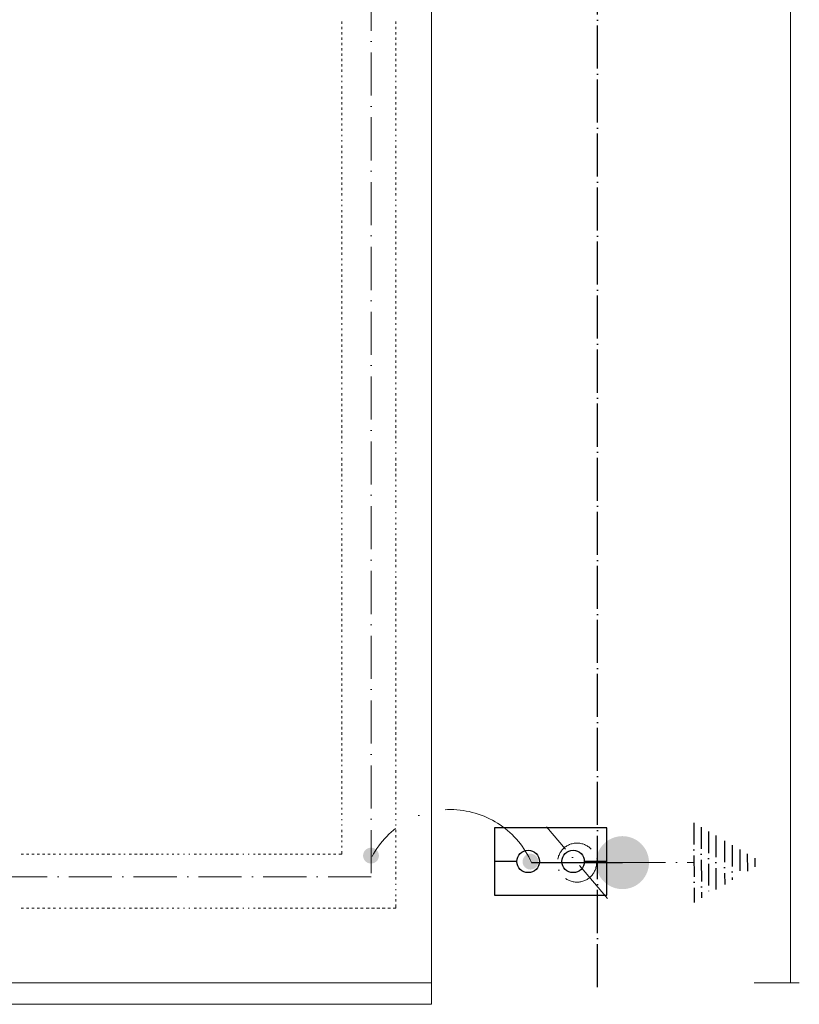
# Model space of a CAD drawing. Header units: centimetres. Extents: x -16053 to 7031, y -7778 to 254.
# Tile 153 of 256: x -4543 to -4108, y -6484 to -5936. Entities that reach past the tile are written whole.
import ezdxf
from ezdxf.enums import TextEntityAlignment as Align

# ---------------------------------------------------------------- set-up
doc = ezdxf.new("R2010")
doc.units = ezdxf.units.CM
doc.header["$MEASUREMENT"] = 0
doc.linetypes.add('ACAD_ISO04W100', pattern=[30, 24, -3, 0, -3])
doc.linetypes.add('ACAD_ISO10W100', pattern=[18, 12, -3, 0, -3])
doc.layers.get('0').update_dxf_attribs({"linetype": 'CONTINUOUS'})
for name, color, linetype, lineweight in [('2DE_OBJ_Eb-Ni', 160, 'CONTINUOUS', 30), ('2DE_OBJ_Eb-PV', 170, 'CONTINUOUS', 30), ('_jte_Uziom fund', 243, 'ACAD_ISO04W100', 30), ('ODGROMÓWKA', 3, 'ACAD_ISO10W100', 13)]:
    doc.layers.add(name, color=color, linetype=linetype, lineweight=lineweight)
doc.layers.add('2DE_TXT-EB', color=7, linetype='CONTINUOUS')
doc.layers.add('uziemienie', color=1, linetype='ACAD_ISO10W100')
doc.styles.add('CP_ATTR', font='txt')
doc.styles.add('CP_TXTCON', font='arial.ttf', dxfattribs={"width": 0.8})

# ---------------------------------------------------------------- blocks, each defined once
blk = doc.blocks.new('I$CE8CCB8F4')
at = {"layer": 'uziemienie'}
for points in [[(22.14, 0.07), (-22.14, -0.07)], [(19.68, -3.99), (-19.65, -4.11)], [(17.35, -8.04), (-17.3, -8.15)], [(15.03, -12.09), (-14.96, -12.19)], [(12.22, -16.99), (-12.12, -17.07)], [(9.8, -21.22), (-9.67, -21.27)], [(7.38, -25.44), (-7.22, -25.48)], [(4.96, -29.66), (-4.78, -29.69)], [(2.54, -33.88), (-2.33, -33.9)]]:
    blk.add_lwpolyline(points, dxfattribs=at)
blk = doc.blocks.new('I$C08180AA7')
at = {"layer": 'ODGROMÓWKA', "ltscale": 2}
h = blk.add_hatch(color=256, dxfattribs=at)
edge = h.paths.add_edge_path()
edge.add_arc((0.57, 0.59), 4.42, 0, 360)
h = blk.add_hatch(color=256, dxfattribs=at)
edge = h.paths.add_edge_path()
edge.add_arc((-2.77, -88.22), 4.42, 0, 360)
at = {"layer": 'uziemienie', "ltscale": 5}
h = blk.add_hatch(color=256, dxfattribs=at)
edge = h.paths.add_edge_path()
edge.add_ellipse((-3.33, -139.47), major_axis=(-11.53, 9.21), ratio=1, start_angle=225, end_angle=585)
h = blk.add_hatch(color=256, dxfattribs=at)
edge = h.paths.add_edge_path()
edge.add_arc((-2.54, -138.64), 6.18, 0, 360)
at = {"layer": 'ODGROMÓWKA', "ltscale": 2}
for points in [[(-23.25, -131.15), (16.58, -97.13)], [(-3.33, -139.47), (-3.33, -179.3)]]:
    blk.add_lwpolyline(points, dxfattribs=at)
blk.add_circle((-3.33, -114.14), 10.89, dxfattribs=at)
at = {"layer": 'ODGROMÓWKA', "ltscale": 5}
blk.add_arc((-23.15, -43.6), 49.36, 293.6654, 62.0368, dxfattribs=at)
at = {"layer": 'uziemienie', "ltscale": 5}
blk.add_lwpolyline([(-3.33, -88.81), (-3.33, -139.47)], dxfattribs=at)
at = {"layer": 'ODGROMÓWKA', "ltscale": 2}
blk.add_blockref('I$CE8CCB8F4', (-3.33, -179.3), dxfattribs=at)
blk = doc.blocks.new('Pd_elko_bis_n1362ni_ogko28')
for p, q in [((125, 0), (0, 0)), ((625, 0), (500, 0))]:
    blk.add_line(p, q)
for centre in [(187.5, 0), (437.5, 0)]:
    blk.add_circle(centre, 62.5)
at = {"linetype": 'ByBlock', "style": 'CP_ATTR', "flags": 9}
for tag, p in [('OTHER', (200.3, 61.2)), ('WEIGHT', (200.3, 61.3)), ('ARTICLE', (200.3, 61.3)), ('PRODUCER', (200.3, 61.2)), ('CHARACTER', (200.3, 61.2)), ('NAME', (200.3, 61.2)), ('VOLTAGE', (200.4, 61.2)), ('POWER', (200.4, 61.3)), ('PRODUCT-TYPE', (200.4, 61.2)), ('GROUP', (200.4, 61.3)), ('MATERIAL', (200.4, 61.2)), ('ORDER-NO', (200.4, 61.2)), ('NUMBER', (200.4, 61.2))]:
    blk.add_attdef(tag, text='', height=0.01, rotation=90, dxfattribs=at).set_placement(p, align=Align.MIDDLE_LEFT)
for tag, p in [('PART-3', (200.4, 61.2)), ('PART-2', (200.4, 61.2)), ('PART-1', (200.4, 61.2)), ('PART-6', (200.5, 61.2)), ('PART-5', (200.5, 61.2)), ('PART-4', (200.5, 61.2))]:
    blk.add_attdef(tag, text='', height=0.01, dxfattribs=at).set_placement(p, align=Align.MIDDLE_LEFT)
at = {"layer": '2DE_TXT-EB', "linetype": 'ByBlock', "style": 'CP_TXTCON', "width": 0.8, "flags": 12}
blk.add_attdef('MARK1', (87.5, 100), '', height=180, rotation=90, dxfattribs=at)
blk = doc.blocks.new('Pd_elko_bis_nx129_ccj6x9')
for p, q in [((187.5, 0), (-187.5, 0)), ((-187.5, 0), (-187.5, -625)), ((187.5, -625), (187.5, 0)), ((-187.5, -625), (187.5, -625))]:
    blk.add_line(p, q)
at = {"linetype": 'ByBlock', "style": 'CP_ATTR', "flags": 9}
for tag, p in [('OTHER', (-187.5, -624.9)), ('NAME', (-187.5, -624.9)), ('PART-1', (-187.5, -625)), ('MATERIAL', (-187.5, -625)), ('CHARACTER', (-187.5, -625)), ('ORDER-NO', (-187.5, -625)), ('PRODUCT-TYPE', (-187.5, -625)), ('NUMBER', (-187.5, -625)), ('PART-3', (-187.5, -625.1)), ('PART-2', (-187.5, -625.1)), ('ARTICLE', (-187.4, -624.9)), ('PRODUCER', (-187.4, -624.9)), ('PART-4', (-187.4, -625)), ('WEIGHT', (-187.4, -625)), ('VOLTAGE', (-187.4, -625)), ('POWER', (-187.4, -625)), ('GROUP', (-187.4, -625)), ('PART-6', (-187.4, -625.1)), ('PART-5', (-187.4, -625.1))]:
    blk.add_attdef(tag, text='', height=0.01, dxfattribs=at).set_placement(p, align=Align.MIDDLE_LEFT)
blk = doc.blocks.new('G$CF3B8FB40')
at = {"layer": '2DE_OBJ_Eb-Ni'}
blk.add_blockref('Pd_elko_bis_n1362ni_ogko28', (0, 0), dxfattribs=at)
at = {"layer": '2DE_OBJ_Eb-PV', "rotation": 270}
blk.add_blockref('Pd_elko_bis_nx129_ccj6x9', (625, 0), dxfattribs=at)

msp = doc.modelspace()

# ---------------------------------------------------------------- linework, layer by layer
at = {"color": 7, "linetype": 'Continuous', "lineweight": 9}
for points in [[(-4113.409, -5119.973), (-4113.409, -6472.274), (-4113.409, -6472.274)], [(-4133.587, -6472.274), (-4108.447, -6472.274), (-4108.447, -6472.274)]]:
    msp.add_lwpolyline(points, dxfattribs=at)
at = {"color": 252, "linetype": 'Continuous', "lineweight": 9, "true_color": 0x989898}
msp.add_lwpolyline([(-4333.058, -5131.882), (-4313.211, -5131.882), (-4313.211, -6472.274), (-4360.845, -6472.274), (-6689.661, -6472.274), (-6689.661, -6402.476), (-6689.661, -5131.882), (-4935.441, -5131.882)], dxfattribs=at)
at = {"color": 254, "linetype": 'Continuous', "lineweight": 5, "true_color": 0xfdc4fd}
for points in [[(-4363.161, -5936.713), (-4363.161, -5938.036), (-4363.161, -5938.036)], [(-4363.161, -5939.69), (-4363.161, -5941.013), (-4363.161, -5941.013)], [(-4333.058, -5938.036), (-4333.058, -5936.713), (-4333.058, -5936.713)], [(-4333.058, -5941.013), (-4333.058, -5939.69), (-4333.058, -5939.69)], [(-4363.161, -5942.667), (-4363.161, -5943.99), (-4363.161, -5943.99)], [(-4333.058, -5943.99), (-4333.058, -5942.667), (-4333.058, -5942.667)], [(-4363.161, -5945.644), (-4363.161, -5946.968), (-4363.161, -5946.968)], [(-4363.161, -5948.622), (-4363.161, -5949.945), (-4363.161, -5949.945)], [(-4333.058, -5946.968), (-4333.058, -5945.644), (-4333.058, -5945.644)], [(-4333.058, -5949.945), (-4333.058, -5948.622), (-4333.058, -5948.622)], [(-4363.161, -5951.599), (-4363.161, -5952.922), (-4363.161, -5952.922)], [(-4363.161, -5954.576), (-4363.161, -5955.899), (-4363.161, -5955.899)], [(-4333.058, -5952.922), (-4333.058, -5951.599), (-4333.058, -5951.599)], [(-4333.058, -5955.899), (-4333.058, -5954.576), (-4333.058, -5954.576)], [(-4363.161, -5957.553), (-4363.161, -5958.876), (-4363.161, -5958.876)], [(-4363.161, -5960.53), (-4363.161, -5961.854), (-4363.161, -5961.854)], [(-4333.058, -5958.876), (-4333.058, -5957.553), (-4333.058, -5957.553)], [(-4333.058, -5961.854), (-4333.058, -5960.53), (-4333.058, -5960.53)], [(-4363.161, -5963.508), (-4363.161, -5964.831), (-4363.161, -5964.831)], [(-4363.161, -5966.815), (-4363.161, -5967.808), (-4363.161, -5967.808)], [(-4333.058, -5964.831), (-4333.058, -5963.508), (-4333.058, -5963.508)], [(-4333.058, -5967.808), (-4333.058, -5966.815), (-4333.058, -5966.815)], [(-4363.161, -5969.793), (-4363.161, -5970.454), (-4363.161, -5970.454)], [(-4333.058, -5970.454), (-4333.058, -5969.793), (-4333.058, -5969.793)], [(-4363.161, -5972.77), (-4363.161, -5974.093), (-4363.161, -5974.093)], [(-4363.161, -5975.747), (-4363.161, -5977.07), (-4363.161, -5977.07)], [(-4333.058, -5974.093), (-4333.058, -5972.77), (-4333.058, -5972.77)], [(-4333.058, -5977.07), (-4333.058, -5975.747), (-4333.058, -5975.747)], [(-4363.161, -5978.724), (-4363.161, -5980.047), (-4363.161, -5980.047)], [(-4363.161, -5981.701), (-4363.161, -5983.025), (-4363.161, -5983.025)], [(-4333.058, -5980.047), (-4333.058, -5978.724), (-4333.058, -5978.724)], [(-4333.058, -5983.025), (-4333.058, -5981.701), (-4333.058, -5981.701)], [(-4363.161, -5984.679), (-4363.161, -5986.002), (-4363.161, -5986.002)], [(-4363.161, -5987.656), (-4363.161, -5988.979), (-4363.161, -5988.979)], [(-4333.058, -5986.002), (-4333.058, -5984.679), (-4333.058, -5984.679)], [(-4333.058, -5988.979), (-4333.058, -5987.656), (-4333.058, -5987.656)], [(-4363.161, -5990.633), (-4363.161, -5991.625), (-4363.161, -5991.625)], [(-4363.161, -5993.61), (-4363.161, -5994.602), (-4363.161, -5994.602)], [(-4333.058, -5991.625), (-4333.058, -5990.633), (-4333.058, -5990.633)], [(-4333.058, -5994.602), (-4333.058, -5993.61), (-4333.058, -5993.61)], [(-4363.161, -5996.587), (-4363.161, -5997.58), (-4363.161, -5997.58)], [(-4363.161, -5999.895), (-4363.161, -6000.557), (-4363.161, -6000.557)], [(-4333.058, -5997.58), (-4333.058, -5996.587), (-4333.058, -5996.587)], [(-4333.058, -6000.557), (-4333.058, -5999.895), (-4333.058, -5999.895)], [(-4363.161, -6002.872), (-4363.161, -6003.534), (-4363.161, -6003.534)], [(-4333.058, -6003.534), (-4333.058, -6002.872), (-4333.058, -6002.872)], [(-4363.161, -6005.85), (-4363.161, -6007.173), (-4363.161, -6007.173)], [(-4363.161, -6008.827), (-4363.161, -6010.15), (-4363.161, -6010.15)], [(-4333.058, -6007.173), (-4333.058, -6005.85), (-4333.058, -6005.85)], [(-4333.058, -6010.15), (-4333.058, -6008.827), (-4333.058, -6008.827)], [(-4363.161, -6011.804), (-4363.161, -6012.796), (-4363.161, -6012.796)], [(-4363.161, -6014.781), (-4363.161, -6015.774), (-4363.161, -6015.774)], [(-4333.058, -6012.796), (-4333.058, -6011.804), (-4333.058, -6011.804)], [(-4333.058, -6015.774), (-4333.058, -6014.781), (-4333.058, -6014.781)], [(-4363.161, -6017.758), (-4363.161, -6018.751), (-4363.161, -6018.751)], [(-4363.161, -6020.736), (-4363.161, -6021.728), (-4363.161, -6021.728)], [(-4333.058, -6018.751), (-4333.058, -6017.758), (-4333.058, -6017.758)], [(-4333.058, -6021.728), (-4333.058, -6020.736), (-4333.058, -6020.736)], [(-4363.161, -6023.382), (-4363.161, -6024.705), (-4363.161, -6024.705)], [(-4363.161, -6026.359), (-4363.161, -6027.682), (-4363.161, -6027.682)], [(-4333.058, -6024.705), (-4333.058, -6023.382), (-4333.058, -6023.382)], [(-4333.058, -6027.682), (-4333.058, -6026.359), (-4333.058, -6026.359)], [(-4363.161, -6029.336), (-4363.161, -6030.659), (-4363.161, -6030.659)], [(-4363.161, -6032.313), (-4363.161, -6033.637), (-4363.161, -6033.637)], [(-4333.058, -6030.659), (-4333.058, -6029.336), (-4333.058, -6029.336)], [(-4333.058, -6033.637), (-4333.058, -6032.313), (-4333.058, -6032.313)], [(-4363.161, -6035.952), (-4363.161, -6036.614), (-4363.161, -6036.614)], [(-4333.058, -6036.614), (-4333.058, -6035.952), (-4333.058, -6035.952)], [(-4363.161, -6038.929), (-4363.161, -6039.591), (-4363.161, -6039.591)], [(-4363.161, -6041.907), (-4363.161, -6042.899), (-4363.161, -6042.899)], [(-4333.058, -6039.591), (-4333.058, -6038.929), (-4333.058, -6038.929)], [(-4333.058, -6042.899), (-4333.058, -6041.907), (-4333.058, -6041.907)], [(-4363.161, -6044.553), (-4363.161, -6045.876), (-4363.161, -6045.876)], [(-4363.161, -6047.53), (-4363.161, -6048.853), (-4363.161, -6048.853)], [(-4333.058, -6045.876), (-4333.058, -6044.553), (-4333.058, -6044.553)], [(-4333.058, -6048.853), (-4333.058, -6047.53), (-4333.058, -6047.53)], [(-4363.161, -6050.507), (-4363.161, -6051.83), (-4363.161, -6051.83)], [(-4363.161, -6053.484), (-4363.161, -6054.808), (-4363.161, -6054.808)], [(-4333.058, -6051.83), (-4333.058, -6050.507), (-4333.058, -6050.507)], [(-4333.058, -6054.808), (-4333.058, -6053.484), (-4333.058, -6053.484)], [(-4363.161, -6056.462), (-4363.161, -6057.785), (-4363.161, -6057.785)], [(-4363.161, -6059.439), (-4363.161, -6060.762), (-4363.161, -6060.762)], [(-4333.058, -6057.785), (-4333.058, -6056.462), (-4333.058, -6056.462)], [(-4333.058, -6060.762), (-4333.058, -6059.439), (-4333.058, -6059.439)], [(-4363.161, -6062.416), (-4363.161, -6063.739), (-4363.161, -6063.739)], [(-4363.161, -6065.393), (-4363.161, -6066.716), (-4363.161, -6066.716)], [(-4333.058, -6063.739), (-4333.058, -6062.416), (-4333.058, -6062.416)], [(-4333.058, -6066.716), (-4333.058, -6065.393), (-4333.058, -6065.393)], [(-4363.161, -6068.701), (-4363.161, -6069.694), (-4363.161, -6069.694)], [(-4333.058, -6069.694), (-4333.058, -6068.701), (-4333.058, -6068.701)], [(-4363.161, -6071.678), (-4363.161, -6072.671), (-4363.161, -6072.671)], [(-4363.161, -6074.656), (-4363.161, -6075.979), (-4363.161, -6075.979)], [(-4333.058, -6072.671), (-4333.058, -6071.678), (-4333.058, -6071.678)], [(-4333.058, -6075.979), (-4333.058, -6074.656), (-4333.058, -6074.656)], [(-4363.161, -6077.633), (-4363.161, -6078.956), (-4363.161, -6078.956)], [(-4363.161, -6080.61), (-4363.161, -6081.933), (-4363.161, -6081.933)], [(-4333.058, -6078.956), (-4333.058, -6077.633), (-4333.058, -6077.633)], [(-4333.058, -6081.933), (-4333.058, -6080.61), (-4333.058, -6080.61)], [(-4363.161, -6083.587), (-4363.161, -6084.91), (-4363.161, -6084.91)], [(-4363.161, -6086.564), (-4363.161, -6087.887), (-4363.161, -6087.887)], [(-4333.058, -6084.91), (-4333.058, -6083.587), (-4333.058, -6083.587)], [(-4333.058, -6087.887), (-4333.058, -6086.564), (-4333.058, -6086.564)], [(-4363.161, -6089.541), (-4363.161, -6090.865), (-4363.161, -6090.865)], [(-4363.161, -6092.519), (-4363.161, -6093.842), (-4363.161, -6093.842)], [(-4333.058, -6090.865), (-4333.058, -6089.541), (-4333.058, -6089.541)], [(-4333.058, -6093.842), (-4333.058, -6092.519), (-4333.058, -6092.519)], [(-4363.161, -6095.496), (-4363.161, -6096.819), (-4363.161, -6096.819)], [(-4363.161, -6098.473), (-4363.161, -6099.796), (-4363.161, -6099.796)], [(-4333.058, -6096.819), (-4333.058, -6095.496), (-4333.058, -6095.496)], [(-4333.058, -6099.796), (-4333.058, -6098.473), (-4333.058, -6098.473)], [(-4363.161, -6101.45), (-4363.161, -6102.773), (-4363.161, -6102.773)], [(-4333.058, -6102.773), (-4333.058, -6101.45), (-4333.058, -6101.45)], [(-4363.161, -6104.758), (-4363.161, -6105.751), (-4363.161, -6105.751)], [(-4363.161, -6107.735), (-4363.161, -6108.728), (-4363.161, -6108.728)], [(-4333.058, -6105.751), (-4333.058, -6104.758), (-4333.058, -6104.758)], [(-4333.058, -6108.728), (-4333.058, -6107.735), (-4333.058, -6107.735)], [(-4363.161, -6110.712), (-4363.161, -6112.036), (-4363.161, -6112.036)], [(-4363.161, -6113.69), (-4363.161, -6115.013), (-4363.161, -6115.013)], [(-4333.058, -6112.036), (-4333.058, -6110.712), (-4333.058, -6110.712)], [(-4333.058, -6115.013), (-4333.058, -6113.69), (-4333.058, -6113.69)], [(-4363.161, -6116.667), (-4363.161, -6117.99), (-4363.161, -6117.99)], [(-4363.161, -6119.644), (-4363.161, -6120.967), (-4363.161, -6120.967)], [(-4333.058, -6117.99), (-4333.058, -6116.667), (-4333.058, -6116.667)], [(-4333.058, -6120.967), (-4333.058, -6119.644), (-4333.058, -6119.644)], [(-4363.161, -6122.621), (-4363.161, -6123.944), (-4363.161, -6123.944)], [(-4363.161, -6125.598), (-4363.161, -6126.922), (-4363.161, -6126.922)], [(-4333.058, -6123.944), (-4333.058, -6122.621), (-4333.058, -6122.621)], [(-4333.058, -6126.922), (-4333.058, -6125.598), (-4333.058, -6125.598)], [(-4363.161, -6128.576), (-4363.161, -6129.899), (-4363.161, -6129.899)], [(-4363.161, -6131.553), (-4363.161, -6132.876), (-4363.161, -6132.876)], [(-4333.058, -6129.899), (-4333.058, -6128.576), (-4333.058, -6128.576)], [(-4333.058, -6132.876), (-4333.058, -6131.553), (-4333.058, -6131.553)], [(-4363.161, -6134.53), (-4363.161, -6135.853), (-4363.161, -6135.853)], [(-4333.058, -6135.853), (-4333.058, -6134.53), (-4333.058, -6134.53)], [(-4363.161, -6137.838), (-4363.161, -6138.83), (-4363.161, -6138.83)], [(-4363.161, -6140.815), (-4363.161, -6141.807), (-4363.161, -6141.807)], [(-4333.058, -6138.83), (-4333.058, -6137.838), (-4333.058, -6137.838)], [(-4333.058, -6141.807), (-4333.058, -6140.815), (-4333.058, -6140.815)], [(-4363.161, -6143.792), (-4363.161, -6145.115), (-4363.161, -6145.115)], [(-4363.161, -6146.769), (-4363.161, -6148.093), (-4363.161, -6148.093)], [(-4333.058, -6145.115), (-4333.058, -6143.792), (-4333.058, -6143.792)], [(-4333.058, -6148.093), (-4333.058, -6146.769), (-4333.058, -6146.769)], [(-4363.161, -6149.747), (-4363.161, -6151.07), (-4363.161, -6151.07)], [(-4363.161, -6152.724), (-4363.161, -6154.047), (-4363.161, -6154.047)], [(-4333.058, -6151.07), (-4333.058, -6149.747), (-4333.058, -6149.747)], [(-4333.058, -6154.047), (-4333.058, -6152.724), (-4333.058, -6152.724)], [(-4363.161, -6155.701), (-4363.161, -6157.024), (-4363.161, -6157.024)], [(-4363.161, -6158.678), (-4363.161, -6160.001), (-4363.161, -6160.001)], [(-4333.058, -6157.024), (-4333.058, -6155.701), (-4333.058, -6155.701)], [(-4333.058, -6160.001), (-4333.058, -6158.678), (-4333.058, -6158.678)], [(-4363.161, -6161.655), (-4363.161, -6162.979), (-4363.161, -6162.979)], [(-4363.161, -6164.632), (-4363.161, -6165.956), (-4363.161, -6165.956)], [(-4333.058, -6162.979), (-4333.058, -6161.655), (-4333.058, -6161.655)], [(-4333.058, -6165.956), (-4333.058, -6164.632), (-4333.058, -6164.632)], [(-4363.161, -6167.61), (-4363.161, -6168.933), (-4363.161, -6168.933)], [(-4333.058, -6168.933), (-4333.058, -6167.61), (-4333.058, -6167.61)], [(-4363.161, -6170.587), (-4363.161, -6171.579), (-4363.161, -6171.579)], [(-4363.161, -6173.895), (-4363.161, -6174.556), (-4363.161, -6174.556)], [(-4333.058, -6171.579), (-4333.058, -6170.587), (-4333.058, -6170.587)], [(-4333.058, -6174.556), (-4333.058, -6173.895), (-4333.058, -6173.895)], [(-4363.161, -6176.872), (-4363.161, -6177.534), (-4363.161, -6177.534)], [(-4363.161, -6179.849), (-4363.161, -6181.172), (-4363.161, -6181.172)], [(-4333.058, -6177.534), (-4333.058, -6176.872), (-4333.058, -6176.872)], [(-4333.058, -6181.172), (-4333.058, -6179.849), (-4333.058, -6179.849)], [(-4363.161, -6182.826), (-4363.161, -6184.15), (-4363.161, -6184.15)], [(-4363.161, -6185.804), (-4363.161, -6187.127), (-4363.161, -6187.127)], [(-4333.058, -6184.15), (-4333.058, -6182.826), (-4333.058, -6182.826)], [(-4333.058, -6187.127), (-4333.058, -6185.804), (-4333.058, -6185.804)], [(-4363.161, -6188.781), (-4363.161, -6190.104), (-4363.161, -6190.104)], [(-4363.161, -6191.758), (-4363.161, -6192.75), (-4363.161, -6192.75)], [(-4333.058, -6190.104), (-4333.058, -6188.781), (-4333.058, -6188.781)], [(-4333.058, -6192.75), (-4333.058, -6191.758), (-4333.058, -6191.758)], [(-4363.161, -6194.735), (-4363.161, -6195.727), (-4363.161, -6195.727)], [(-4333.058, -6195.727), (-4333.058, -6194.735), (-4333.058, -6194.735)], [(-4363.161, -6197.712), (-4363.161, -6198.705), (-4363.161, -6198.705)], [(-4363.161, -6200.689), (-4363.161, -6201.682), (-4363.161, -6201.682)], [(-4333.058, -6198.705), (-4333.058, -6197.712), (-4333.058, -6197.712)], [(-4333.058, -6201.682), (-4333.058, -6200.689), (-4333.058, -6200.689)], [(-4363.161, -6203.336), (-4363.161, -6204.659), (-4363.161, -6204.659)], [(-4363.161, -6206.313), (-4363.161, -6207.636), (-4363.161, -6207.636)], [(-4333.058, -6204.659), (-4333.058, -6203.336), (-4333.058, -6203.336)], [(-4333.058, -6207.636), (-4333.058, -6206.313), (-4333.058, -6206.313)], [(-4363.161, -6209.952), (-4363.161, -6210.613), (-4363.161, -6210.613)], [(-4363.161, -6212.929), (-4363.161, -6213.921), (-4363.161, -6213.921)], [(-4333.058, -6210.613), (-4333.058, -6209.952), (-4333.058, -6209.952)], [(-4333.058, -6213.921), (-4333.058, -6212.929), (-4333.058, -6212.929)], [(-4363.161, -6215.906), (-4363.161, -6216.899), (-4363.161, -6216.899)], [(-4363.161, -6218.883), (-4363.161, -6219.876), (-4363.161, -6219.876)], [(-4333.058, -6216.899), (-4333.058, -6215.906), (-4333.058, -6215.906)], [(-4333.058, -6219.876), (-4333.058, -6218.883), (-4333.058, -6218.883)], [(-4363.161, -6221.86), (-4363.161, -6222.853), (-4363.161, -6222.853)], [(-4363.161, -6224.507), (-4363.161, -6225.83), (-4363.161, -6225.83)], [(-4333.058, -6222.853), (-4333.058, -6221.86), (-4333.058, -6221.86)], [(-4333.058, -6225.83), (-4333.058, -6224.507), (-4333.058, -6224.507)], [(-4363.161, -6227.484), (-4363.161, -6228.807), (-4363.161, -6228.807)], [(-4363.161, -6230.461), (-4363.161, -6231.784), (-4363.161, -6231.784)], [(-4333.058, -6228.807), (-4333.058, -6227.484), (-4333.058, -6227.484)], [(-4333.058, -6231.784), (-4333.058, -6230.461), (-4333.058, -6230.461)], [(-4363.161, -6233.438), (-4363.161, -6234.762), (-4363.161, -6234.762)], [(-4333.058, -6234.762), (-4333.058, -6233.438), (-4333.058, -6233.438)], [(-4363.161, -6236.416), (-4363.161, -6237.739), (-4363.161, -6237.739)], [(-4363.161, -6239.393), (-4363.161, -6240.716), (-4363.161, -6240.716)], [(-4333.058, -6237.739), (-4333.058, -6236.416), (-4333.058, -6236.416)], [(-4333.058, -6240.716), (-4333.058, -6239.393), (-4333.058, -6239.393)], [(-4363.161, -6243.032), (-4363.161, -6243.693), (-4363.161, -6243.693)], [(-4363.161, -6245.678), (-4363.161, -6246.67), (-4363.161, -6246.67)], [(-4333.058, -6243.693), (-4333.058, -6243.032), (-4333.058, -6243.032)], [(-4333.058, -6246.67), (-4333.058, -6245.678), (-4333.058, -6245.678)], [(-4363.161, -6248.655), (-4363.161, -6249.978), (-4363.161, -6249.978)], [(-4363.161, -6251.632), (-4363.161, -6252.955), (-4363.161, -6252.955)], [(-4333.058, -6249.978), (-4333.058, -6248.655), (-4333.058, -6248.655)], [(-4333.058, -6252.955), (-4333.058, -6251.632), (-4333.058, -6251.632)], [(-4363.161, -6254.609), (-4363.161, -6255.933), (-4363.161, -6255.933)], [(-4363.161, -6257.587), (-4363.161, -6258.91), (-4363.161, -6258.91)], [(-4333.058, -6255.933), (-4333.058, -6254.609), (-4333.058, -6254.609)], [(-4333.058, -6258.91), (-4333.058, -6257.587), (-4333.058, -6257.587)], [(-4363.161, -6260.564), (-4363.161, -6261.887), (-4363.161, -6261.887)], [(-4333.058, -6261.887), (-4333.058, -6260.564), (-4333.058, -6260.564)], [(-4363.161, -6263.541), (-4363.161, -6264.864), (-4363.161, -6264.864)], [(-4363.161, -6266.518), (-4363.161, -6267.841), (-4363.161, -6267.841)], [(-4333.058, -6264.864), (-4333.058, -6263.541), (-4333.058, -6263.541)], [(-4333.058, -6267.841), (-4333.058, -6266.518), (-4333.058, -6266.518)], [(-4363.161, -6269.495), (-4363.161, -6270.819), (-4363.161, -6270.819)], [(-4363.161, -6272.473), (-4363.161, -6273.796), (-4363.161, -6273.796)], [(-4333.058, -6270.819), (-4333.058, -6269.495), (-4333.058, -6269.495)], [(-4333.058, -6273.796), (-4333.058, -6272.473), (-4333.058, -6272.473)], [(-4363.161, -6275.45), (-4363.161, -6276.773), (-4363.161, -6276.773)], [(-4363.161, -6278.758), (-4363.161, -6279.75), (-4363.161, -6279.75)], [(-4333.058, -6276.773), (-4333.058, -6275.45), (-4333.058, -6275.45)], [(-4333.058, -6279.75), (-4333.058, -6278.758), (-4333.058, -6278.758)], [(-4363.161, -6281.735), (-4363.161, -6282.727), (-4363.161, -6282.727)], [(-4363.161, -6284.712), (-4363.161, -6286.035), (-4363.161, -6286.035)], [(-4333.058, -6282.727), (-4333.058, -6281.735), (-4333.058, -6281.735)], [(-4333.058, -6286.035), (-4333.058, -6284.712), (-4333.058, -6284.712)], [(-4363.161, -6287.689), (-4363.161, -6289.012), (-4363.161, -6289.012)], [(-4363.161, -6290.666), (-4363.161, -6291.99), (-4363.161, -6291.99)], [(-4333.058, -6289.012), (-4333.058, -6287.689), (-4333.058, -6287.689)], [(-4333.058, -6291.99), (-4333.058, -6290.666), (-4333.058, -6290.666)], [(-4363.161, -6293.644), (-4363.161, -6294.967), (-4363.161, -6294.967)], [(-4333.058, -6294.967), (-4333.058, -6293.644), (-4333.058, -6293.644)], [(-4363.161, -6296.621), (-4363.161, -6297.944), (-4363.161, -6297.944)], [(-4363.161, -6299.598), (-4363.161, -6300.921), (-4363.161, -6300.921)], [(-4333.058, -6297.944), (-4333.058, -6296.621), (-4333.058, -6296.621)], [(-4333.058, -6300.921), (-4333.058, -6299.598), (-4333.058, -6299.598)], [(-4363.161, -6302.575), (-4363.161, -6303.898), (-4363.161, -6303.898)], [(-4363.161, -6305.552), (-4363.161, -6306.875), (-4363.161, -6306.875)], [(-4333.058, -6303.898), (-4333.058, -6302.575), (-4333.058, -6302.575)], [(-4333.058, -6306.875), (-4333.058, -6305.552), (-4333.058, -6305.552)], [(-4363.161, -6308.529), (-4363.161, -6309.853), (-4363.161, -6309.853)], [(-4363.161, -6311.837), (-4363.161, -6312.83), (-4363.161, -6312.83)], [(-4333.058, -6309.853), (-4333.058, -6308.529), (-4333.058, -6308.529)], [(-4333.058, -6312.83), (-4333.058, -6311.837), (-4333.058, -6311.837)], [(-4363.161, -6314.815), (-4363.161, -6315.807), (-4363.161, -6315.807)], [(-4363.161, -6317.792), (-4363.161, -6319.115), (-4363.161, -6319.115)], [(-4333.058, -6315.807), (-4333.058, -6314.815), (-4333.058, -6314.815)], [(-4333.058, -6319.115), (-4333.058, -6317.792), (-4333.058, -6317.792)], [(-4363.161, -6320.769), (-4363.161, -6322.092), (-4363.161, -6322.092)], [(-4363.161, -6323.746), (-4363.161, -6325.069), (-4363.161, -6325.069)], [(-4333.058, -6322.092), (-4333.058, -6320.769), (-4333.058, -6320.769)], [(-4333.058, -6325.069), (-4333.058, -6323.746), (-4333.058, -6323.746)], [(-4363.161, -6326.723), (-4363.161, -6328.047), (-4363.161, -6328.047)], [(-4333.058, -6328.047), (-4333.058, -6326.723), (-4333.058, -6326.723)], [(-4363.161, -6329.701), (-4363.161, -6331.024), (-4363.161, -6331.024)], [(-4363.161, -6332.678), (-4363.161, -6334.001), (-4363.161, -6334.001)], [(-4333.058, -6331.024), (-4333.058, -6329.701), (-4333.058, -6329.701)], [(-4333.058, -6334.001), (-4333.058, -6332.678), (-4333.058, -6332.678)], [(-4363.161, -6335.655), (-4363.161, -6336.978), (-4363.161, -6336.978)], [(-4363.161, -6338.632), (-4363.161, -6339.955), (-4363.161, -6339.955)], [(-4333.058, -6336.978), (-4333.058, -6335.655), (-4333.058, -6335.655)], [(-4333.058, -6339.955), (-4333.058, -6338.632), (-4333.058, -6338.632)], [(-4363.161, -6341.609), (-4363.161, -6342.932), (-4363.161, -6342.932)], [(-4363.161, -6344.586), (-4363.161, -6345.91), (-4363.161, -6345.91)], [(-4333.058, -6342.932), (-4333.058, -6341.609), (-4333.058, -6341.609)], [(-4333.058, -6345.91), (-4333.058, -6344.586), (-4333.058, -6344.586)], [(-4363.161, -6347.894), (-4363.161, -6348.887), (-4363.161, -6348.887)], [(-4363.161, -6350.872), (-4363.161, -6351.533), (-4363.161, -6351.533)], [(-4333.058, -6348.887), (-4333.058, -6347.894), (-4333.058, -6347.894)], [(-4333.058, -6351.533), (-4333.058, -6350.872), (-4333.058, -6350.872)], [(-4363.161, -6353.849), (-4363.161, -6355.172), (-4363.161, -6355.172)], [(-4333.058, -6355.172), (-4333.058, -6353.849), (-4333.058, -6353.849)], [(-4363.161, -6356.826), (-4363.161, -6358.149), (-4363.161, -6358.149)], [(-4363.161, -6359.803), (-4363.161, -6361.126), (-4363.161, -6361.126)], [(-4333.058, -6358.149), (-4333.058, -6356.826), (-4333.058, -6356.826)], [(-4333.058, -6361.126), (-4333.058, -6359.803), (-4333.058, -6359.803)], [(-4363.161, -6362.78), (-4363.161, -6364.103), (-4363.161, -6364.103)], [(-4363.161, -6365.757), (-4363.161, -6367.081), (-4363.161, -6367.081)], [(-4333.058, -6364.103), (-4333.058, -6362.78), (-4333.058, -6362.78)], [(-4333.058, -6367.081), (-4333.058, -6365.757), (-4333.058, -6365.757)], [(-4363.161, -6368.735), (-4363.161, -6370.058), (-4363.161, -6370.058)], [(-4363.161, -6371.712), (-4363.161, -6372.704), (-4363.161, -6372.704)], [(-4333.058, -6370.058), (-4333.058, -6368.735), (-4333.058, -6368.735)], [(-4333.058, -6372.704), (-4333.058, -6371.712), (-4333.058, -6371.712)], [(-4363.161, -6374.689), (-4363.161, -6375.681), (-4363.161, -6375.681)], [(-4363.161, -6377.666), (-4363.161, -6378.659), (-4363.161, -6378.659)], [(-4333.058, -6375.681), (-4333.058, -6374.689), (-4333.058, -6374.689)], [(-4333.058, -6378.659), (-4333.058, -6377.666), (-4333.058, -6377.666)], [(-4363.161, -6380.974), (-4363.161, -6381.636), (-4363.161, -6381.636)], [(-4363.161, -6383.951), (-4363.161, -6384.613), (-4363.161, -6384.613)], [(-4333.058, -6381.636), (-4333.058, -6380.974), (-4333.058, -6380.974)], [(-4333.058, -6384.613), (-4333.058, -6383.951), (-4333.058, -6383.951)], [(-4363.161, -6386.929), (-4363.161, -6388.252), (-4363.161, -6388.252)], [(-4333.058, -6388.252), (-4333.058, -6386.929), (-4333.058, -6386.929)], [(-4363.161, -6389.906), (-4363.161, -6391.229), (-4363.161, -6391.229)], [(-4363.161, -6392.883), (-4363.161, -6393.875), (-4363.161, -6393.875)], [(-4333.058, -6391.229), (-4333.058, -6389.906), (-4333.058, -6389.906)], [(-4333.058, -6393.875), (-4333.058, -6392.883), (-4333.058, -6392.883)], [(-4541.792, -6400.491), (-4540.469, -6400.491), (-4540.469, -6400.491)], [(-4538.815, -6400.491), (-4537.491, -6400.491), (-4537.491, -6400.491)], [(-4535.837, -6400.491), (-4534.514, -6400.491), (-4534.514, -6400.491)], [(-4532.86, -6400.491), (-4531.537, -6400.491), (-4531.537, -6400.491)], [(-4529.883, -6400.491), (-4528.56, -6400.491), (-4528.56, -6400.491)], [(-4526.906, -6400.491), (-4525.583, -6400.491), (-4525.583, -6400.491)], [(-4523.929, -6400.491), (-4522.605, -6400.491), (-4522.605, -6400.491)], [(-4520.621, -6400.491), (-4519.628, -6400.491), (-4519.628, -6400.491)], [(-4517.644, -6400.491), (-4516.651, -6400.491), (-4516.651, -6400.491)], [(-4514.666, -6400.491), (-4513.343, -6400.491), (-4513.343, -6400.491)], [(-4511.689, -6400.491), (-4510.366, -6400.491), (-4510.366, -6400.491)], [(-4508.712, -6400.491), (-4507.389, -6400.491), (-4507.389, -6400.491)], [(-4505.735, -6400.491), (-4504.412, -6400.491), (-4504.412, -6400.491)], [(-4502.758, -6400.491), (-4501.434, -6400.491), (-4501.434, -6400.491)], [(-4499.78, -6400.491), (-4498.457, -6400.491), (-4498.457, -6400.491)], [(-4496.803, -6400.491), (-4495.48, -6400.491), (-4495.48, -6400.491)], [(-4493.826, -6400.491), (-4492.503, -6400.491), (-4492.503, -6400.491)], [(-4490.849, -6400.491), (-4489.526, -6400.491), (-4489.526, -6400.491)], [(-4487.541, -6400.491), (-4486.549, -6400.491), (-4486.549, -6400.491)], [(-4484.564, -6400.491), (-4483.902, -6400.491), (-4483.902, -6400.491)], [(-4481.587, -6400.491), (-4480.263, -6400.491), (-4480.263, -6400.491)], [(-4478.609, -6400.491), (-4477.286, -6400.491), (-4477.286, -6400.491)], [(-4475.632, -6400.491), (-4474.309, -6400.491), (-4474.309, -6400.491)], [(-4472.655, -6400.491), (-4471.332, -6400.491), (-4471.332, -6400.491)], [(-4469.678, -6400.491), (-4468.355, -6400.491), (-4468.355, -6400.491)], [(-4466.701, -6400.491), (-4465.377, -6400.491), (-4465.377, -6400.491)], [(-4463.723, -6400.491), (-4462.731, -6400.491), (-4462.731, -6400.491)], [(-4460.746, -6400.491), (-4459.754, -6400.491), (-4459.754, -6400.491)], [(-4457.769, -6400.491), (-4456.777, -6400.491), (-4456.777, -6400.491)], [(-4454.792, -6400.491), (-4453.8, -6400.491), (-4453.8, -6400.491)], [(-4451.484, -6400.491), (-4450.822, -6400.491), (-4450.822, -6400.491)], [(-4448.507, -6400.491), (-4447.845, -6400.491), (-4447.845, -6400.491)], [(-4445.53, -6400.491), (-4444.206, -6400.491), (-4444.206, -6400.491)], [(-4442.552, -6400.491), (-4441.56, -6400.491), (-4441.56, -6400.491)], [(-4439.575, -6400.491), (-4438.583, -6400.491), (-4438.583, -6400.491)], [(-4436.598, -6400.491), (-4435.606, -6400.491), (-4435.606, -6400.491)], [(-4433.621, -6400.491), (-4432.629, -6400.491), (-4432.629, -6400.491)], [(-4430.975, -6400.491), (-4429.651, -6400.491), (-4429.651, -6400.491)], [(-4427.997, -6400.491), (-4426.674, -6400.491), (-4426.674, -6400.491)], [(-4425.02, -6400.491), (-4423.697, -6400.491), (-4423.697, -6400.491)], [(-4422.043, -6400.491), (-4420.72, -6400.491), (-4420.72, -6400.491)], [(-4418.404, -6400.491), (-4417.743, -6400.491), (-4417.743, -6400.491)], [(-4415.427, -6400.491), (-4414.765, -6400.491), (-4414.765, -6400.491)], [(-4412.45, -6400.491), (-4411.457, -6400.491), (-4411.457, -6400.491)], [(-4409.803, -6400.491), (-4408.48, -6400.491), (-4408.48, -6400.491)], [(-4406.826, -6400.491), (-4405.503, -6400.491), (-4405.503, -6400.491)], [(-4403.849, -6400.491), (-4402.526, -6400.491), (-4402.526, -6400.491)], [(-4400.872, -6400.491), (-4399.549, -6400.491), (-4399.549, -6400.491)], [(-4397.895, -6400.491), (-4396.572, -6400.491), (-4396.572, -6400.491)], [(-4394.918, -6400.491), (-4393.594, -6400.491), (-4393.594, -6400.491)], [(-4391.94, -6400.491), (-4390.617, -6400.491), (-4390.617, -6400.491)], [(-4388.963, -6400.491), (-4387.64, -6400.491), (-4387.64, -6400.491)], [(-4385.986, -6400.491), (-4384.663, -6400.491), (-4384.663, -6400.491)], [(-4382.678, -6400.491), (-4381.686, -6400.491), (-4381.686, -6400.491)], [(-4379.701, -6400.491), (-4378.708, -6400.491), (-4378.708, -6400.491)], [(-4376.724, -6400.491), (-4375.401, -6400.491), (-4375.401, -6400.491)], [(-4373.747, -6400.491), (-4372.423, -6400.491), (-4372.423, -6400.491)], [(-4370.769, -6400.491), (-4369.446, -6400.491), (-4369.446, -6400.491)], [(-4367.792, -6400.491), (-4366.469, -6400.491), (-4366.469, -6400.491)], [(-4364.815, -6400.491), (-4363.161, -6400.491), (-4363.161, -6400.491)], [(-4363.161, -6395.86), (-4363.161, -6396.852), (-4363.161, -6396.852)], [(-4363.161, -6398.837), (-4363.161, -6400.491), (-4363.161, -6400.491)], [(-4333.058, -6396.852), (-4333.058, -6395.86), (-4333.058, -6395.86)], [(-4333.058, -6399.83), (-4333.058, -6398.837), (-4333.058, -6398.837)], [(-4333.058, -6402.807), (-4333.058, -6401.814), (-4333.058, -6401.814)], [(-4333.058, -6405.784), (-4333.058, -6404.461), (-4333.058, -6404.461)], [(-4333.058, -6408.761), (-4333.058, -6407.438), (-4333.058, -6407.438)], [(-4333.058, -6411.738), (-4333.058, -6410.415), (-4333.058, -6410.415)], [(-4333.058, -6414.716), (-4333.058, -6413.392), (-4333.058, -6413.392)], [(-4333.058, -6417.693), (-4333.058, -6417.031), (-4333.058, -6417.031)], [(-4333.058, -6420.67), (-4333.058, -6420.008), (-4333.058, -6420.008)], [(-4333.058, -6423.978), (-4333.058, -6422.985), (-4333.058, -6422.985)], [(-4333.058, -6426.955), (-4333.058, -6425.632), (-4333.058, -6425.632)], [(-4541.792, -6430.594), (-4540.469, -6430.594), (-4540.469, -6430.594)], [(-4538.815, -6430.594), (-4537.491, -6430.594), (-4537.491, -6430.594)], [(-4535.837, -6430.594), (-4534.514, -6430.594), (-4534.514, -6430.594)], [(-4532.86, -6430.594), (-4531.537, -6430.594), (-4531.537, -6430.594)], [(-4529.883, -6430.594), (-4528.56, -6430.594), (-4528.56, -6430.594)], [(-4526.906, -6430.594), (-4525.583, -6430.594), (-4525.583, -6430.594)], [(-4523.929, -6430.594), (-4522.605, -6430.594), (-4522.605, -6430.594)], [(-4520.621, -6430.594), (-4519.628, -6430.594), (-4519.628, -6430.594)], [(-4517.644, -6430.594), (-4516.651, -6430.594), (-4516.651, -6430.594)], [(-4514.666, -6430.594), (-4513.343, -6430.594), (-4513.343, -6430.594)], [(-4511.689, -6430.594), (-4510.366, -6430.594), (-4510.366, -6430.594)], [(-4508.712, -6430.594), (-4507.389, -6430.594), (-4507.389, -6430.594)], [(-4505.735, -6430.594), (-4504.412, -6430.594), (-4504.412, -6430.594)], [(-4502.758, -6430.594), (-4501.434, -6430.594), (-4501.434, -6430.594)], [(-4499.78, -6430.594), (-4498.457, -6430.594), (-4498.457, -6430.594)], [(-4496.803, -6430.594), (-4495.48, -6430.594), (-4495.48, -6430.594)], [(-4493.826, -6430.594), (-4492.503, -6430.594), (-4492.503, -6430.594)], [(-4490.849, -6430.594), (-4489.526, -6430.594), (-4489.526, -6430.594)], [(-4487.541, -6430.594), (-4486.549, -6430.594), (-4486.549, -6430.594)], [(-4484.564, -6430.594), (-4483.902, -6430.594), (-4483.902, -6430.594)], [(-4481.587, -6430.594), (-4480.263, -6430.594), (-4480.263, -6430.594)], [(-4478.609, -6430.594), (-4477.286, -6430.594), (-4477.286, -6430.594)], [(-4475.632, -6430.594), (-4474.309, -6430.594), (-4474.309, -6430.594)], [(-4472.655, -6430.594), (-4471.332, -6430.594), (-4471.332, -6430.594)], [(-4469.678, -6430.594), (-4468.355, -6430.594), (-4468.355, -6430.594)], [(-4466.701, -6430.594), (-4465.377, -6430.594), (-4465.377, -6430.594)], [(-4463.723, -6430.594), (-4462.731, -6430.594), (-4462.731, -6430.594)], [(-4460.746, -6430.594), (-4459.754, -6430.594), (-4459.754, -6430.594)], [(-4457.769, -6430.594), (-4456.777, -6430.594), (-4456.777, -6430.594)], [(-4454.792, -6430.594), (-4453.8, -6430.594), (-4453.8, -6430.594)], [(-4451.484, -6430.594), (-4450.822, -6430.594), (-4450.822, -6430.594)], [(-4448.507, -6430.594), (-4447.845, -6430.594), (-4447.845, -6430.594)], [(-4445.53, -6430.594), (-4444.206, -6430.594), (-4444.206, -6430.594)], [(-4442.552, -6430.594), (-4441.56, -6430.594), (-4441.56, -6430.594)], [(-4439.575, -6430.594), (-4438.583, -6430.594), (-4438.583, -6430.594)], [(-4436.598, -6430.594), (-4435.606, -6430.594), (-4435.606, -6430.594)], [(-4433.621, -6430.594), (-4432.629, -6430.594), (-4432.629, -6430.594)], [(-4430.975, -6430.594), (-4429.651, -6430.594), (-4429.651, -6430.594)], [(-4427.997, -6430.594), (-4426.674, -6430.594), (-4426.674, -6430.594)], [(-4425.02, -6430.594), (-4423.697, -6430.594), (-4423.697, -6430.594)], [(-4422.043, -6430.594), (-4420.72, -6430.594), (-4420.72, -6430.594)], [(-4418.404, -6430.594), (-4417.743, -6430.594), (-4417.743, -6430.594)], [(-4415.427, -6430.594), (-4414.765, -6430.594), (-4414.765, -6430.594)], [(-4412.45, -6430.594), (-4411.457, -6430.594), (-4411.457, -6430.594)], [(-4409.803, -6430.594), (-4408.48, -6430.594), (-4408.48, -6430.594)], [(-4406.826, -6430.594), (-4405.503, -6430.594), (-4405.503, -6430.594)], [(-4403.849, -6430.594), (-4402.526, -6430.594), (-4402.526, -6430.594)], [(-4400.872, -6430.594), (-4399.549, -6430.594), (-4399.549, -6430.594)], [(-4397.895, -6430.594), (-4396.572, -6430.594), (-4396.572, -6430.594)], [(-4394.918, -6430.594), (-4393.594, -6430.594), (-4393.594, -6430.594)], [(-4391.94, -6430.594), (-4390.617, -6430.594), (-4390.617, -6430.594)], [(-4388.963, -6430.594), (-4387.64, -6430.594), (-4387.64, -6430.594)], [(-4385.986, -6430.594), (-4384.663, -6430.594), (-4384.663, -6430.594)], [(-4382.678, -6430.594), (-4381.686, -6430.594), (-4381.686, -6430.594)], [(-4379.701, -6430.594), (-4378.708, -6430.594), (-4378.708, -6430.594)], [(-4376.724, -6430.594), (-4375.401, -6430.594), (-4375.401, -6430.594)], [(-4373.747, -6430.594), (-4372.423, -6430.594), (-4372.423, -6430.594)], [(-4370.769, -6430.594), (-4369.446, -6430.594), (-4369.446, -6430.594)], [(-4367.792, -6430.594), (-4366.469, -6430.594), (-4366.469, -6430.594)], [(-4364.815, -6430.594), (-4363.492, -6430.594), (-4363.492, -6430.594)], [(-4361.838, -6430.594), (-4360.515, -6430.594), (-4360.515, -6430.594)], [(-4360.845, -6430.594), (-4360.184, -6430.594), (-4360.184, -6430.594)], [(-4358.861, -6430.594), (-4357.537, -6430.594), (-4357.537, -6430.594)], [(-4358.53, -6430.594), (-4357.207, -6430.594), (-4357.207, -6430.594)], [(-4355.883, -6430.594), (-4354.56, -6430.594), (-4354.56, -6430.594)], [(-4354.891, -6430.594), (-4354.229, -6430.594), (-4354.229, -6430.594)], [(-4352.906, -6430.594), (-4351.583, -6430.594), (-4351.583, -6430.594)], [(-4351.914, -6430.594), (-4351.252, -6430.594), (-4351.252, -6430.594)], [(-4349.598, -6430.594), (-4348.606, -6430.594), (-4348.606, -6430.594)], [(-4348.937, -6430.594), (-4347.944, -6430.594), (-4347.944, -6430.594)], [(-4346.621, -6430.594), (-4345.629, -6430.594), (-4345.629, -6430.594)], [(-4346.29, -6430.594), (-4344.967, -6430.594), (-4344.967, -6430.594)], [(-4343.644, -6430.594), (-4342.321, -6430.594), (-4342.321, -6430.594)], [(-4343.313, -6430.594), (-4341.99, -6430.594), (-4341.99, -6430.594)], [(-4340.667, -6430.594), (-4339.344, -6430.594), (-4339.344, -6430.594)], [(-4340.336, -6430.594), (-4339.013, -6430.594), (-4339.013, -6430.594)], [(-4337.69, -6430.594), (-4336.366, -6430.594), (-4336.366, -6430.594)], [(-4337.359, -6430.594), (-4336.036, -6430.594), (-4336.036, -6430.594)], [(-4334.712, -6430.594), (-4333.058, -6430.594), (-4333.058, -6430.594)], [(-4334.382, -6430.594), (-4333.058, -6430.594), (-4333.058, -6428.609)]]:
    msp.add_lwpolyline(points, dxfattribs=at)
at = {"color": 8, "linetype": 'Continuous', "lineweight": 15, "true_color": 0x767676}
msp.add_lwpolyline([(-4983.407, -6484.183), (-4313.211, -6484.183), (-4313.211, -6472.274), (-4983.407, -6472.274)], close=True, dxfattribs=at)
at = {"layer": '_jte_Uziom fund'}
msp.add_lwpolyline([(-4220.91, -6474.594), (-4220.91, -3741.224)], dxfattribs=at)
at = {"layer": 'ODGROMÓWKA', "ltscale": 2}
msp.add_lwpolyline([(-4983.407, -5195.892), (-4346.866, -5195.892), (-4346.866, -6413.209), (-4983.407, -6413.209)], dxfattribs=at)

# ---------------------------------------------------------------- block references
at = {"layer": 'ODGROMÓWKA', "ltscale": 2, "rotation": 89.99999999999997}
msp.add_blockref('I$C08180AA7', (-4346.379, -6401.933), dxfattribs=at)
at = {"layer": 'ODGROMÓWKA', "xscale": 0.1, "yscale": 0.1, "zscale": 0.1}
msp.add_blockref('G$CF3B8FB40', (-4278.178, -6404.6), dxfattribs=at)

doc.saveas('drawing.dxf')
